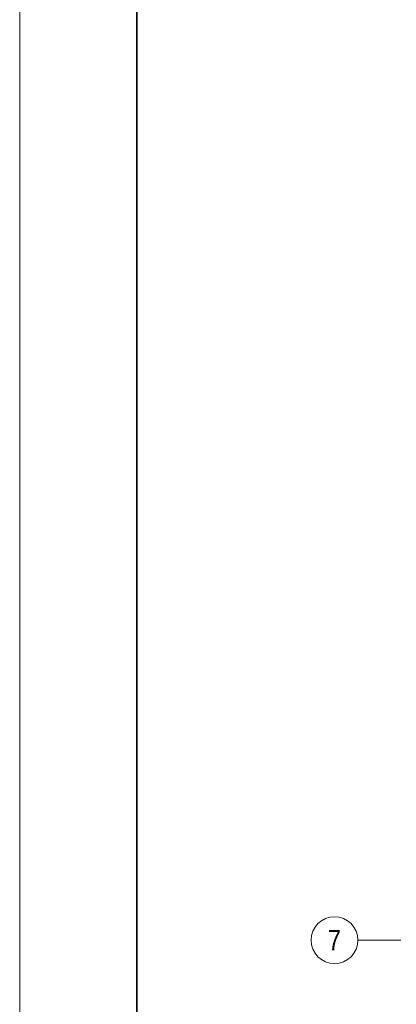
# Model space of a CAD drawing. Extents: x -634 to 300, y 62 to 1102.
# Tile 2 of 125: x -620 to -555, y 196 to 364. Entities that reach past the tile are written whole.
import ezdxf
from ezdxf.enums import TextEntityAlignment as Align
from ezdxf.lldxf.tags import DXFTag

# ---------------------------------------------------------------- set-up
doc = ezdxf.new("R2010")
doc.units = 0
doc.layers.add('iwb_Layout Achsbezeichung', color=1, linetype='Continuous', lineweight=13, true_color=0xff0000)
doc.layers.add('iwb_Plankopf Rahmen', color=7, linetype='Continuous', lineweight=35)
doc.styles.get("Standard").update_dxf_attribs({"font": 'ARIALN.TTF'})
tags = doc.linetypes.add('STRICHPUNKT2', pattern=[12.7, 6.35, -3.175, 0, -3.175]).pattern_tags.tags
tags[10:11] = [DXFTag(74, 4), DXFTag(75, 0), DXFTag(340, '0'), DXFTag(46, 0.0), DXFTag(50, 0.0), DXFTag(44, 0.0), DXFTag(45, 0.0)]
tags[8:9] = [DXFTag(74, 4), DXFTag(75, 0), DXFTag(340, '0'), DXFTag(46, 0.0), DXFTag(50, 0.0), DXFTag(44, 0.0), DXFTag(45, 0.0)]
tags[6:7] = [DXFTag(74, 4), DXFTag(75, 0), DXFTag(340, '0'), DXFTag(46, 0.0), DXFTag(50, 0.0), DXFTag(44, 0.0), DXFTag(45, 0.0)]
tags[4:5] = [DXFTag(74, 4), DXFTag(75, 0), DXFTag(340, '0'), DXFTag(46, 0.0), DXFTag(50, 0.0), DXFTag(44, 0.0), DXFTag(45, 0.0)]

msp = doc.modelspace()

# ---------------------------------------------------------------- linework, layer by layer
at = {"layer": 'iwb_Layout Achsbezeichung', "linetype": 'STRICHPUNKT2', "lineweight": 13, "ltscale": 0.39}
msp.add_line((-554.53, 206.88), (-561.87, 206.88), dxfattribs=at)
at = {"layer": 'iwb_Layout Achsbezeichung', "ltscale": 0.39}
msp.add_circle((-565.87, 206.88), 4, dxfattribs=at)
at = {"layer": 'iwb_Plankopf Rahmen', "color": 8, "lineweight": 13, "ltscale": 0.13, "true_color": 0x808080}
msp.add_lwpolyline([(300.35, 62.43), (-619.65, 62.43), (-619.65, 1102.43), (300.35, 1102.43), (300.35, 62.43)], close=True, dxfattribs=at)
at = {"layer": 'iwb_Plankopf Rahmen', "ltscale": 0.35}
msp.add_lwpolyline([(-599.65, 67.43), (-599.65, 1097.43), (295.35, 1097.43), (295.35, 67.43), (-599.65, 67.43)], close=True, dxfattribs=at)

# ---------------------------------------------------------------- texts
at = {"layer": 'iwb_Layout Achsbezeichung', "ltscale": 0.39}
msp.add_text('7', height=3.5, dxfattribs=at).set_placement((-565.87, 206.88), align=Align.MIDDLE_CENTER)

doc.saveas('drawing.dxf')
